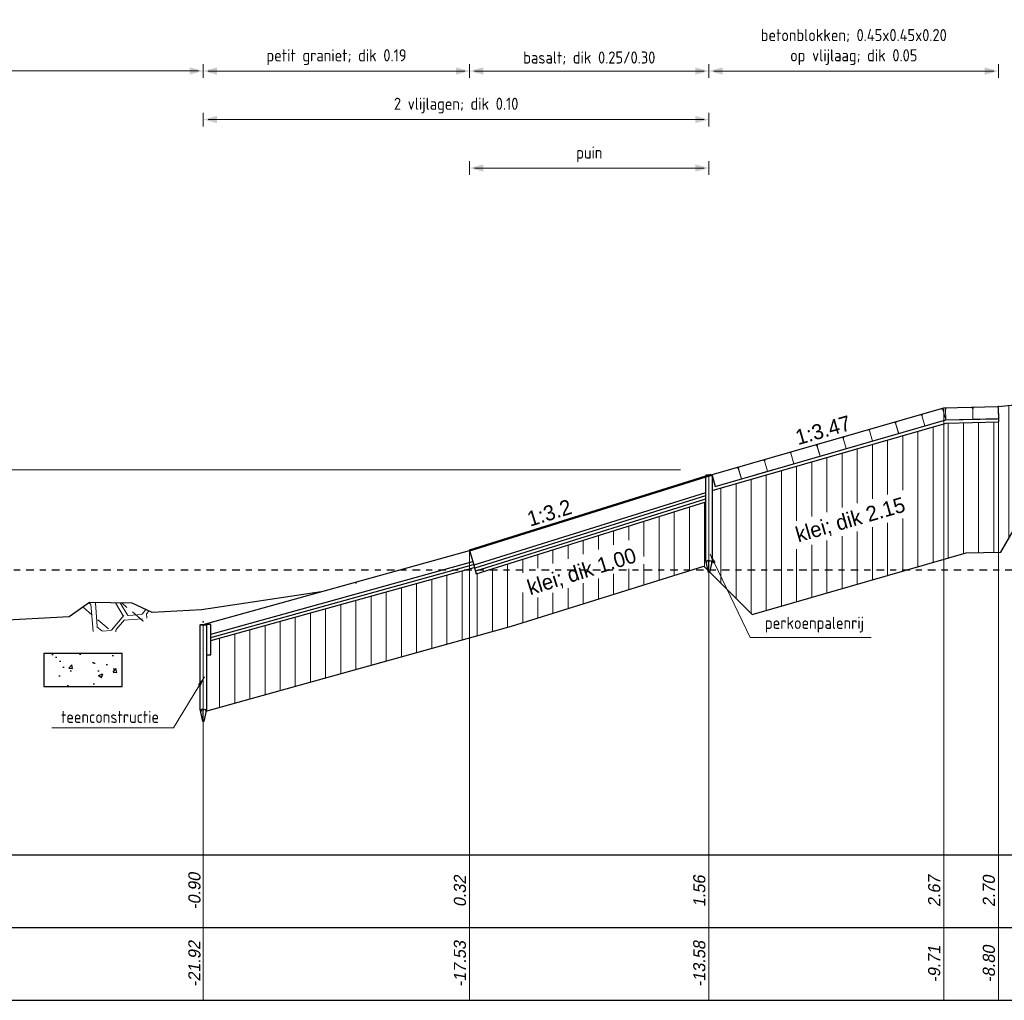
# Model space of a CAD drawing. Header units: metres. Extents: x 132 to 905, y -50 to 63.
# Tile 57 of 87: x 656 to 672, y -21 to -5. Entities that reach past the tile are written whole.
import ezdxf
from ezdxf.enums import TextEntityAlignment as Align

# ---------------------------------------------------------------- set-up
doc = ezdxf.new("R2010")
doc.units = ezdxf.units.M
doc.header["$LTSCALE"] = 0.1
doc.linetypes.add('NAP', pattern=[20, 12.5, -2.5, 2.5, -2.5])
for name, color, linetype, lineweight in [('DP-BS-arcering_betonblokken', 237, 'Continuous', 0), ('DP-BS-arcering_klei', 253, 'Continuous', 0), ('DP-BS-arcering_kreukelberm', 253, 'Continuous', 0), ('DP-BS-arcering_slakken', 253, 'Continuous', 25), ('DP-BS-basalt 025', 253, 'basalt25', 13), ('DP-BS-granietblokken', 253, 'Ontwnota-dwp-Bruinissepolder tot Grevelingendam$0$graniet', 13), ('DP-BS-Maatvoering', 2, 'Continuous', 20), ('DP-BS-Matenbalk_verlenglijnen', 253, 'Continuous', 0), ('DP-BS-materiaalomschrijving', 213, 'Continuous', 18), ('DP-BS-profiel', 2, 'Continuous', 25), ('DP-Matenbalk_verlenglijnen_best', 253, 'Continuous', 0), ('DP-NAP-lijn', 6, 'NAP', 25), ('DP-NW-Profiel', 4, 'Continuous', 50), ('DP-Taludhelling', 1, 'Continuous', 18), ('DP-Waterlijn', 1, 'Continuous', 13), ('DP-Waterlijn_tekst', 7, 'Continuous', 35), ('TL-2.5 mm tekst_schaaldp', 7, 'Continuous', 25), ('TL-5.0mm Tekst', 4, 'Continuous', 50)]:
    doc.layers.add(name, color=color, linetype=linetype, lineweight=lineweight)
doc.layers.add('DP-BS-arcrand', color=111, linetype='Continuous', plot=False)
for name, color, linetype in [('DP-BS-SCHEIDINGSLIJN-TALUDBEKL', 255, 'Continuous'), ('DP-BS-TEENSCHOT-GECONSTRUEERD', 198, 'Continuous'), ('DP-Matenbalk', 1, 'Continuous'), ('DP-Matenbalk_bestaandehoogten', 6, 'Continuous')]:
    doc.layers.add(name, color=color, linetype=linetype)
doc.styles.add('bestomschr', font='isocp.shx', dxfattribs={"width": 0.96})
doc.styles.add('dp-besthgt', font='StagCAD.ttf', dxfattribs={"oblique": 10, "height": 0.2})
doc.styles.add('Ontwnota-dwp-Bruinissepolder tot Grevelingendam$0$bestomschr', font='isocp.shx', dxfattribs={"width": 0.96})
doc.styles.add('StagCAD', font='StagCAD.ttf')
doc.linetypes.add('basalt25', pattern='A,0,-0.25,[57,BASALT25.shx,S=0.004,R=0,X=0,Y=0],-0.25', length=0.5)
doc.linetypes.add('Ontwnota-dwp-Bruinissepolder tot Grevelingendam$0$graniet', pattern='A,0,-0.2,[16,GRANIET.shx,S=0.0032,R=0,X=0,Y=0],-0.2', length=0.4)
doc.dimstyles.new('best-leader 1_100', dxfattribs={"dimscale": 0.1, "dimtxt": 2, "dimasz": 1.6, "dimexe": 0, "dimexo": 0, "dimgap": 0.8, "dimtad": 1, "dimrnd": 0.001, "dimzin": 1, "dimdsep": 46, "dimtxsty": 'bestomschr', "dimblk": 'RAD_PIJL', "dimcen": 0.09, "dimse1": 1, "dimse2": 1, "dimclrd": 212, "dimclre": 1, "dimclrt": 2, "dimazin": 0, "dimtfac": 1, "dimtix": 1, "dimtmove": 0, "dimatfit": 0, "dimfxl": 1, "dimtvp": 0.83, "dimtolj": 1, "dimtzin": 0, "dimlwd": 5, "dimarcsym": 0})
doc.dimstyles.new('best-maatv', dxfattribs={"dimscale": 0.1, "dimtxt": 2, "dimasz": 0.8, "dimexe": 0, "dimexo": 0, "dimgap": 1, "dimtad": 1, "dimrnd": 0.001, "dimzin": 1, "dimdsep": 46, "dimtxsty": 'bestomschr', "dimblk1": 'DIM_PIJL', "dimblk2": 'DIM_PIJL', "dimsah": 1, "dimcen": 0.09, "dimse1": 1, "dimse2": 1, "dimclrd": 212, "dimclre": 1, "dimclrt": 2, "dimazin": 0, "dimtfac": 1, "dimtix": 1, "dimtmove": 0, "dimatfit": 3, "dimldrblk": 'RAD_PIJL', "dimfxl": 1, "dimtvp": 0.83, "dimtolj": 1, "dimtzin": 0, "dimlwd": 9, "dimlwe": 5, "dimarcsym": 0})
doc.dimstyles.new('bestaand 1_100', dxfattribs={"dimscale": 0.1, "dimtxt": 2, "dimasz": 0.8, "dimexe": 0, "dimexo": 0, "dimgap": 1, "dimtad": 1, "dimrnd": 0.001, "dimzin": 1, "dimdsep": 46, "dimtxsty": 'bestomschr', "dimblk1": 'DIM_PIJL', "dimblk2": 'DIM_PIJL', "dimsah": 1, "dimcen": 0.09, "dimse1": 1, "dimse2": 1, "dimclrd": 212, "dimclre": 1, "dimclrt": 2, "dimazin": 0, "dimtfac": 1, "dimtix": 1, "dimtmove": 0, "dimatfit": 3, "dimldrblk": 'RAD_PIJL', "dimfxl": 1, "dimtvp": 0.83, "dimtolj": 1, "dimtzin": 0, "dimlwd": 9, "dimlwe": 5, "dimarcsym": 0})
doc.dimstyles.new('Ontwnota-dwp-Bruinissepolder tot Grevelingendam$0$best-leader 1_100', dxfattribs={"dimscale": 0.1, "dimtxt": 2, "dimasz": 1.6, "dimexe": 0, "dimexo": 0, "dimgap": 0.8, "dimtad": 1, "dimrnd": 0.001, "dimzin": 1, "dimdsep": 46, "dimtxsty": 'Ontwnota-dwp-Bruinissepolder tot Grevelingendam$0$bestomschr', "dimblk": 'Ontwnota-dwp-Bruinissepolder tot Grevelingendam$0$RAD_PIJL', "dimcen": 0.09, "dimse1": 1, "dimse2": 1, "dimclrd": 212, "dimclre": 1, "dimclrt": 2, "dimazin": 0, "dimtfac": 1, "dimtix": 1, "dimtmove": 0, "dimatfit": 0, "dimfxl": 1, "dimtvp": 0.83, "dimtolj": 1, "dimtzin": 0, "dimlwd": 5, "dimarcsym": 0})
doc.dimstyles.new('Ontwnota-dwp-Bruinissepolder tot Grevelingendam$0$bestaand 1_100', dxfattribs={"dimscale": 0.1, "dimtxt": 2, "dimasz": 0.8, "dimexe": 0, "dimexo": 0, "dimgap": 1, "dimtad": 1, "dimrnd": 0.001, "dimzin": 1, "dimdsep": 46, "dimtxsty": 'Ontwnota-dwp-Bruinissepolder tot Grevelingendam$0$bestomschr', "dimblk1": 'Ontwnota-dwp-Bruinissepolder tot Grevelingendam$0$DIM_PIJL', "dimblk2": 'Ontwnota-dwp-Bruinissepolder tot Grevelingendam$0$DIM_PIJL', "dimsah": 1, "dimcen": 0.09, "dimse1": 1, "dimse2": 1, "dimclrd": 212, "dimclre": 1, "dimclrt": 2, "dimazin": 0, "dimtfac": 1, "dimtix": 1, "dimtmove": 0, "dimatfit": 3, "dimldrblk": 'Ontwnota-dwp-Bruinissepolder tot Grevelingendam$0$RAD_PIJL', "dimfxl": 1, "dimtvp": 0.83, "dimtolj": 1, "dimtzin": 0, "dimlwd": 9, "dimlwe": 5, "dimarcsym": 0})

# ---------------------------------------------------------------- blocks, each defined once
blk = doc.blocks.new('BB-20-45')
at = {"layer": 'DP-BS-arcering_betonblokken'}
blk.add_lwpolyline([(0, 0), (0.45, 0), (0.45, 0.18), (0.43, 0.2), (0.02, 0.2), (0, 0.18)], close=True, dxfattribs=at)
blk = doc.blocks.new('*U194')
at = {"layer": 'DP-Matenbalk'}
for p, q in [((6, -3.5), (47.373, -3.5)), ((6, -4.7), (47.373, -4.7)), ((6, -5.9), (47.373, -5.9))]:
    blk.add_line(p, q, dxfattribs=at)
at = {"layer": 'DP-Matenbalk', "style": 'StagCAD', "width": 0.8}
blk.add_attdef('DPNR', (0, -3.356), '', height=0.25, dxfattribs=at)
at = {"layer": 'TL-2.5 mm tekst_schaaldp', "style": 'StagCAD', "width": 0.96}
blk.add_attdef('SCHAAL', (-0.05, -7.524), '', height=0.25, dxfattribs=at)
at = {"layer": 'TL-5.0mm Tekst', "style": 'StagCAD', "width": 0.96}
blk.add_attdef('OMSCHRIJVING', (-0.05, -6.935), '', height=0.5, dxfattribs=at)
blk = doc.blocks.new('Ontwnota-dwp-Bruinissepolder tot Grevelingendam$0$RAD_PIJL')
at = {"color": 1, "linetype": 'Continuous'}
blk.add_solid([(-2.83, -0.75), (-2.83, 0.75), (0, 0)], dxfattribs=at)
blk = doc.blocks.new('RAD_PIJL')
at = {"color": 1, "linetype": 'Continuous'}
blk.add_solid([(-2.83, -0.75), (-2.83, 0.75), (0, 0)], dxfattribs=at)
blk = doc.blocks.new('DIM_PIJL')
at = {"color": 1}
blk.add_line((0, 1.41), (0, -1.41), dxfattribs=at)
at = {"color": 1, "linetype": 'ByBlock'}
blk.add_solid([(-2.83, -0.75), (-2.83, 0.75), (0, 0)], dxfattribs=at)
blk = doc.blocks.new('*D205')
at = {"layer": 'Defpoints', "color": 0, "transparency": 16777216}
for p in [(29.284, 16.331), (29.284, 10.796), (24.508, 9.657)]:
    blk.add_point(p, dxfattribs=at)
at = {"layer": 'DP-BS-Maatvoering', "color": 212, "lineweight": 9, "transparency": 16777216}
blk.add_line((24.588, 16.331), (29.204, 16.331), dxfattribs=at)
at = {"layer": 'DP-BS-Maatvoering', "color": 212, "lineweight": 9, "transparency": 16777216, "xscale": 0.08000000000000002, "yscale": 0.08000000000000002, "zscale": 0.08000000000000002, "rotation": 180}
blk.add_blockref('DIM_PIJL', (24.508, 16.331), dxfattribs=at)
at = {"layer": 'DP-BS-Maatvoering', "color": 212, "lineweight": 9, "transparency": 16777216, "xscale": 0.08000000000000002, "yscale": 0.08000000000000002, "zscale": 0.08000000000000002}
blk.add_blockref('DIM_PIJL', (29.284, 16.331), dxfattribs=at)
at = {"layer": 'DP-BS-Maatvoering', "color": 2, "transparency": 16777216, "insert": (26.896, 16.727), "char_height": 0.2, "attachment_point": 5, "style": 'bestomschr'}
blk.add_mtext('\\A1;betonblokken; 0.45x0.45x0.20\\Pop vlijlaag; dik 0.05', dxfattribs=at)
blk = doc.blocks.new('Ontwnota-dwp-Bruinissepolder tot Grevelingendam$0$DIM_PIJL')
at = {"color": 1}
blk.add_line((0, 1.41), (0, -1.41), dxfattribs=at)
at = {"color": 1, "linetype": 'ByBlock'}
blk.add_solid([(-2.83, -0.75), (-2.83, 0.75), (0, 0)], dxfattribs=at)
blk = doc.blocks.new('*D206')
at = {"layer": 'Defpoints', "color": 0, "transparency": 16777216}
for p in [(24.508, 16.331), (24.508, 9.657), (20.56, 8.422)]:
    blk.add_point(p, dxfattribs=at)
at = {"layer": 'DP-BS-Maatvoering', "color": 212, "lineweight": 9, "transparency": 16777216}
blk.add_line((20.64, 16.331), (24.428, 16.331), dxfattribs=at)
at = {"layer": 'DP-BS-Maatvoering', "color": 212, "lineweight": 9, "transparency": 16777216, "xscale": 0.08000000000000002, "yscale": 0.08000000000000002, "zscale": 0.08000000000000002, "rotation": 180}
blk.add_blockref('Ontwnota-dwp-Bruinissepolder tot Grevelingendam$0$DIM_PIJL', (20.56, 16.331), dxfattribs=at)
at = {"layer": 'DP-BS-Maatvoering', "color": 212, "lineweight": 9, "transparency": 16777216, "xscale": 0.08000000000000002, "yscale": 0.08000000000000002, "zscale": 0.08000000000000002}
blk.add_blockref('Ontwnota-dwp-Bruinissepolder tot Grevelingendam$0$DIM_PIJL', (24.508, 16.331), dxfattribs=at)
at = {"layer": 'DP-BS-Maatvoering', "color": 2, "transparency": 16777216, "insert": (22.534, 16.546), "char_height": 0.2, "attachment_point": 5, "style": 'Ontwnota-dwp-Bruinissepolder tot Grevelingendam$0$bestomschr'}
blk.add_mtext('\\A1;basalt; dik 0.25/0.30', dxfattribs=at)
blk = doc.blocks.new('*D207')
at = {"layer": 'Defpoints', "color": 0, "transparency": 16777216}
for p in [(20.56, 16.331), (20.56, 8.422), (16.168, 7.255)]:
    blk.add_point(p, dxfattribs=at)
at = {"layer": 'DP-BS-Maatvoering', "color": 212, "lineweight": 9, "transparency": 16777216}
blk.add_line((16.248, 16.331), (20.48, 16.331), dxfattribs=at)
at = {"layer": 'DP-BS-Maatvoering', "color": 212, "lineweight": 9, "transparency": 16777216, "xscale": 0.08000000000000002, "yscale": 0.08000000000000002, "zscale": 0.08000000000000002, "rotation": 180}
blk.add_blockref('DIM_PIJL', (16.168, 16.331), dxfattribs=at)
at = {"layer": 'DP-BS-Maatvoering', "color": 212, "lineweight": 9, "transparency": 16777216, "xscale": 0.08000000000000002, "yscale": 0.08000000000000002, "zscale": 0.08000000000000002}
blk.add_blockref('DIM_PIJL', (20.56, 16.331), dxfattribs=at)
at = {"layer": 'DP-BS-Maatvoering', "color": 2, "transparency": 16777216, "insert": (18.364, 16.56), "char_height": 0.2, "attachment_point": 5, "style": 'bestomschr'}
blk.add_mtext('\\A1;petit graniet; dik 0.19', dxfattribs=at)
blk = doc.blocks.new('*D208')
at = {"layer": 'Defpoints', "color": 0, "transparency": 16777216}
for p in [(24.508, 15.531), (24.508, 9.657), (16.168, 7.245)]:
    blk.add_point(p, dxfattribs=at)
at = {"layer": 'DP-BS-Maatvoering', "color": 212, "lineweight": 9, "transparency": 16777216}
blk.add_line((16.248, 15.531), (24.428, 15.531), dxfattribs=at)
at = {"layer": 'DP-BS-Maatvoering', "color": 212, "lineweight": 9, "transparency": 16777216, "xscale": 0.08000000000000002, "yscale": 0.08000000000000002, "zscale": 0.08000000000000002, "rotation": 180}
blk.add_blockref('DIM_PIJL', (16.168, 15.531), dxfattribs=at)
at = {"layer": 'DP-BS-Maatvoering', "color": 212, "lineweight": 9, "transparency": 16777216, "xscale": 0.08000000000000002, "yscale": 0.08000000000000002, "zscale": 0.08000000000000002}
blk.add_blockref('DIM_PIJL', (24.508, 15.531), dxfattribs=at)
at = {"layer": 'DP-BS-Maatvoering', "color": 2, "transparency": 16777216, "insert": (20.338, 15.761), "char_height": 0.2, "attachment_point": 5, "style": 'bestomschr'}
blk.add_mtext('\\A1;2 vlijlagen; dik 0.10', dxfattribs=at)
blk = doc.blocks.new('*D209')
at = {"layer": 'Defpoints', "color": 0, "transparency": 16777216}
for p in [(24.508, 14.731), (24.508, 8.057), (20.56, 6.822)]:
    blk.add_point(p, dxfattribs=at)
at = {"layer": 'DP-BS-Maatvoering', "color": 212, "lineweight": 9, "transparency": 16777216}
blk.add_line((20.64, 14.731), (24.428, 14.731), dxfattribs=at)
at = {"layer": 'DP-BS-Maatvoering', "color": 212, "lineweight": 9, "transparency": 16777216, "xscale": 0.08000000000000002, "yscale": 0.08000000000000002, "zscale": 0.08000000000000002, "rotation": 180}
blk.add_blockref('Ontwnota-dwp-Bruinissepolder tot Grevelingendam$0$DIM_PIJL', (20.56, 14.731), dxfattribs=at)
at = {"layer": 'DP-BS-Maatvoering', "color": 212, "lineweight": 9, "transparency": 16777216, "xscale": 0.08000000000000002, "yscale": 0.08000000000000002, "zscale": 0.08000000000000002}
blk.add_blockref('Ontwnota-dwp-Bruinissepolder tot Grevelingendam$0$DIM_PIJL', (24.508, 14.731), dxfattribs=at)
at = {"layer": 'DP-BS-Maatvoering', "color": 2, "transparency": 16777216, "insert": (22.534, 14.956), "char_height": 0.2, "attachment_point": 5, "style": 'Ontwnota-dwp-Bruinissepolder tot Grevelingendam$0$bestomschr'}
blk.add_mtext('\\A1;puin', dxfattribs=at)
blk = doc.blocks.new('*U195')
at = {"layer": 'DP-NAP-lijn'}
blk.add_line((0, 0), (473.03, 0), dxfattribs=at)
at = {"layer": 'DP-Waterlijn'}
blk.add_line((0, 16.5), (239.68, 16.5), dxfattribs=at)
at = {"layer": 'DP-NAP-lijn', "style": 'StagCAD'}
blk.add_attdef('NAPLIJN', (6.25, 1), '', height=2.5, dxfattribs=at)
at = {"layer": 'DP-Waterlijn_tekst', "style": 'StagCAD'}
blk.add_attdef('WP', text='', height=2.5, dxfattribs=at).set_placement((11.17, 16.5), align=Align.BOTTOM_CENTER)
blk = doc.blocks.new('BSHO')
at = {"layer": 'DP-Matenbalk_bestaandehoogten', "style": 'dp-besthgt', "oblique": 10}
for tag, p in [('AFSTAND', (0.6, -0.013)), ('HOOGTE', (1.8, -0.013))]:
    blk.add_attdef(tag, text='', height=0.2, dxfattribs=at).set_placement(p, align=Align.BOTTOM_CENTER)
blk = doc.blocks.new('*D270')
at = {"layer": 'Defpoints', "color": 0, "transparency": 16777216}
for p in [(645.42, -5.602), (645.42, -5.602), (658.566, -5.602)]:
    blk.add_point(p, dxfattribs=at)
at = {"layer": 'DP-BS-Maatvoering', "color": 212, "lineweight": 9, "transparency": 16777216}
blk.add_line((658.486, -5.602), (645.42, -5.602), dxfattribs=at)
at = {"layer": 'DP-BS-Maatvoering', "color": 212, "lineweight": 9, "transparency": 16777216, "xscale": 0.08000000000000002, "yscale": 0.08000000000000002, "zscale": 0.08000000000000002}
blk.add_blockref('DIM_PIJL', (658.566, -5.602), dxfattribs=at)
at = {"layer": 'DP-BS-Maatvoering', "color": 2, "transparency": 16777216, "insert": (651.953, -5.377), "char_height": 0.2, "attachment_point": 5, "style": 'bestomschr'}
blk.add_mtext('\\A1;puin/schelpen/stortsteen', dxfattribs=at)
blk = doc.blocks.new('_None')
blk = doc.blocks.new('teenschot')
blk.add_lwpolyline([(0.05, -0.5), (0.125, -0.5), (0.125, 0), (0.05, 0)], close=True)
at = {"layer": 'DP-BS-profiel'}
for p, q in [((-0.05, -0.01), (0.05, -0.01)), ((0, -1.6), (0, -1.44))]:
    blk.add_line(p, q, dxfattribs=at)
blk.add_lwpolyline([(-0.05, -1.4), (-0.05, -0.01), (-0.04, 0), (0.04, 0), (0.05, -0.01), (0.05, -1.4), (0.01, -1.6), (-0.01, -1.6)], close=True, dxfattribs=at)
blk.add_ellipse((-0.021, -1.44), major_axis=(0, 0.04), ratio=0.525, start_param=4.712389, end_param=7.853982, dxfattribs=at)
at = {"layer": 'DP-BS-profiel', "extrusion": (0, 0, -1)}
blk.add_ellipse((0.021, -1.44), major_axis=(0, 0.04), ratio=0.525, start_param=4.712389, end_param=7.853982, dxfattribs=at)
at = {"layer": 'DP-BS-Maatvoering', "color": 2, "insert": (-0.73, -1.626), "char_height": 0.2, "attachment_point": 9, "style": 'bestomschr'}
blk.add_mtext('\\A1;teenconstructie', dxfattribs=at)
at = {"layer": 'DP-BS-Maatvoering', "annotation_type": 0, "has_hookline": 1, "hookline_direction": 1, "text_width": 1.767}
blk.add_leader([(0.017, -0.866), (-0.49, -1.706), (-0.65, -1.706)], dimstyle='best-leader 1_100', override={"dimgap": 0.8, "dimtad": 1}, dxfattribs=at)
blk = doc.blocks.new('dp786')
at = {"layer": 'DP-BS-arcering_klei'}
h = blk.add_hatch(dxfattribs=at)
h.set_pattern_fill('_USER', color=256, scale=0.25, angle=90, pattern_type=0)
h.set_pattern_definition([(90, (-642.39817, 21.9338), (-0.25, 2e-17), [])])
h.paths.add_polyline_path([(24.558, 9.412), (24.558, 8.257), (24.52, 8.064), (25.219, 7.364), (28.75, 8.382), (29.322, 8.396), (30.149, 9.829), (32.103, 10.029), (34.774, 10.186), (38.06, 11.468), (40.465, 11.468), (45.639, 8.452), (47.373, 8.413), (47.373, 9.413), (45.92, 9.446), (39.433, 13.227), (38.553, 13.271), (33.09, 11.139), (32.019, 11.076), (29.284, 10.796), (29.291, 10.546), (28.42, 10.524)])
h.paths.add_polyline_path([(29.851, 10.068), (31.878, 10.275), (31.832, 10.723), (29.805, 10.515)], flags=16)
h.paths.add_polyline_path([(42.006, 10.919), (43.84, 9.857), (43.997, 10.18), (42.246, 11.232)], flags=16)
h.paths.add_polyline_path([(34.92, 10.794), (36.818, 11.535), (36.654, 11.954), (34.756, 11.213)], flags=16)
h.paths.add_polyline_path([(25.922, 8.434), (27.88, 8.999), (27.756, 9.431), (25.798, 8.867)], flags=16)
h = blk.add_hatch(dxfattribs=at)
h.set_pattern_fill('_U', color=256, scale=0.25, angle=90, pattern_type=0)
h.set_pattern_definition([(90, (-424.41675, 22.9338), (-0.25, -1e-16), [])])
h.paths.add_polyline_path([(24.458, 9.223), (20.669, 8.037), (20.639, 8.143), (16.293, 6.936), (16.293, 6.702), (16.218, 6.702), (16.218, 5.802), (16.212, 5.772), (21.252, 7.172), (24.421, 8.163), (24.492, 8.092), (24.458, 8.257)])
h.paths.add_polyline_path([(21.48, 7.58), (23.472, 8.206), (23.338, 8.639), (21.345, 8.024)], flags=16)
at = {"layer": 'DP-BS-arcering_kreukelberm'}
h = blk.add_hatch(dxfattribs=at)
h.set_pattern_fill('NATUURST', color=256, scale=0.15, angle=94.4354, style=0, pattern_type=2)
h.set_pattern_definition([(94.435, (12.0034, 7.2784), (-1.6115, 1.3795), [0.075, -0.075, 0.15, -1.2]), (94.435, (11.975, 6.6744), (-1.6115, 1.3795), [0.375, -1.125]), (94.435, (11.906, 6.5939), (-1.6115, 1.3795), [0.375, -1.125]), (94.435, (11.48, 7.2378), (-1.6115, 1.3795), [0.075, -1.425]), (94.435, (11.3884, 6.4785), (-1.6115, 1.3795), [0.225, -1.275]), (94.435, (11.3136, 6.4727), (-1.6115, 1.3795), [0.225, -1.275]), (94.435, (11.1693, 7.3642), (-1.6115, 1.3795), [0.45, -1.05]), (94.435, (11.1003, 7.2836), (-1.6115, 1.3795), [0.45, -1.05]), (94.435, (10.9797, 6.8981), (-1.6115, 1.3795), [0.15, -1.35]), (94.435, (10.8992, 6.9671), (-1.6115, 1.3795), [0.075, -1.425]), (94.435, (10.8018, 6.2825), (-1.6115, 1.3795), [0.075, -0.075, 0.075, -1.275]), (184.435, (11.1009, 6.3057), (-1.3795, -1.6115), [0.225, -1.275]), (184.435, (11.6185, 6.4211), (-1.3795, -1.6115), [0.075, -0.15, 0.075, -0.15, 0.3, -0.75]), (184.435, (10.7096, 6.501), (-1.3795, -1.6115), [0.075, -1.425]), (184.435, (11.3652, 6.7776), (-1.3795, -1.6115), [0.075, -1.425]), (184.435, (10.9855, 6.8234), (-1.3795, -1.6115), [0.075, -1.425]), (184.435, (11.7965, 7.0367), (-1.3795, -1.6115), [0.15, -1.35]), (184.435, (11.8654, 7.1173), (-1.3795, -1.6115), [0.225, -1.275]), (184.435, (10.9623, 7.1225), (-1.3795, -1.6115), [0.15, -0.075, 0.15, -1.125]), (184.435, (11.4052, 7.232), (-1.3795, -1.6115), [0.3, -1.2]), (184.435, (11.3994, 7.3068), (-1.3795, -1.6115), [0.15, -1.35]), (184.435, (11.9112, 7.497), (-1.3795, -1.6115), [0.3, -1.2]), (184.435, (11.9054, 7.5717), (-1.3795, -1.6115), [0.225, -1.275]), (139.435, (11.877, 6.9677), (-1.4955, -0.116), [0.10607, -2.01525]), (139.435, (11.4858, 7.1631), (-1.4955, -0.116), [0.10607, -2.01525]), (139.435, (11.2498, 7.2952), (-1.4955, -0.116), [0.10607, -2.01525]), (139.435, (11.1815, 6.2368), (-1.4955, -0.116), [0.10607, -2.01525]), (139.435, (10.8708, 6.3631), (-1.4955, -0.116), [0.10607, -2.01525]), (139.435, (11.6411, 7.0999), (-1.4955, -0.116), [0.21213, -1.9092]), (139.435, (10.6574, 7.174), (-1.4955, -0.116), [0.21213, -1.9092]), (229.435, (12.084, 7.2095), (0.116, -1.4955), [0.21213, -1.9092]), (229.435, (12.0034, 7.2784), (0.116, -1.4955), [0.21213, -1.9092]), (229.435, (11.6121, 7.4738), (0.116, -1.4955), [0.21213, -1.9092]), (229.435, (11.1061, 7.2088), (0.116, -1.4955), [0.21213, -1.9092]), (229.435, (11.1003, 7.2836), (0.116, -1.4955), [0.21213, -1.9092]), (229.435, (11.5721, 7.0193), (0.116, -1.4955), [0.3182, -1.80312]), (229.435, (11.6063, 7.5485), (0.116, -1.4955), [0.3182, -1.80312]), (229.435, (11.6469, 7.0251), (0.116, -1.4955), [0.42426, -1.69706]), (229.435, (10.8018, 6.2825), (0.116, -1.4955), [0.42426, -1.69706]), (229.435, (10.8766, 6.2883), (0.116, -1.4955), [0.42426, -1.69706]), (229.435, (11.6933, 6.4269), (0.116, -1.4955), [0.10607, -2.01525]), (229.435, (11.3194, 6.3979), (0.116, -1.4955), [0.10607, -2.01525]), (121, (11.9976, 7.3532), (-0.116, 1.49551), [0.1677, -3.1864]), (121, (11.57214, 7.0193), (-0.116, 1.49551), [0.1677, -3.1864]), (121, (11.6811, 7.5543), (-0.116, 1.49551), [0.3354, -3.0187]), (121, (11.6063, 7.5485), (-0.116, 1.49551), [0.3354, -3.0187]), (157.87, (10.89336, 7.0419), (-1.49551, -0.116), [0.1677, -1.677, 0.3354, -1.174]), (157.87, (11.5496, 6.3405), (-1.49551, -0.116), [0.1677, -3.1864]), (157.87, (12.1304, 6.61125), (-1.49551, -0.116), [0.1677, -3.1864]), (157.87, (11.5438, 6.4153), (-1.49551, -0.116), [0.1677, -3.1864]), (157.87, (10.8128, 7.11086), (-1.49551, -0.116), [0.1677, -3.1864]), (157.87, (10.89336, 7.0419), (-1.49551, -0.116), [0.1677, -3.1864]), (157.87, (11.29044, 6.7718), (-1.49551, -0.116), [0.3354, -3.0187]), (157.87, (11.29624, 6.697), (-1.49551, -0.116), [0.3354, -3.0187]), (211, (11.31364, 6.4727), (-1.49551, -0.116), [0.1677, -3.1864]), (211, (11.9808, 6.59965), (-1.49551, -0.116), [0.3354, -3.0187]), (211, (11.90605, 6.59385), (-1.49551, -0.116), [0.3354, -3.0187]), (247.87, (10.91076, 6.81755), (0.116, -1.49551), [0.3354, -3.0187]), (247.87, (10.89916, 6.9671), (0.116, -1.49551), [0.50312, -2.851]), (139.435, (12.13374, 6.56784), (-0.30483, -0.356097), [0.234375, -0.117188])])
h.paths.add_polyline_path([(14.193, 7.089), (14.992, 7.071), (15.326, 7.397), (14.996, 7.554), (14.29, 7.561), (13.956, 7.324)])
at = {"layer": 'DP-BS-arcering_betonblokken'}
for points in [[(28.069, 10.475), (28.412, 10.574), (28.363, 10.747), (28.338, 10.761), (28.033, 10.673), (28.019, 10.648)], [(28.862, 10.585), (29.289, 10.596), (29.285, 10.776), (29.265, 10.795), (28.877, 10.786), (28.858, 10.765)]]:
    blk.add_lwpolyline(points, close=True, dxfattribs=at)
at = {"layer": 'DP-BS-basalt 025', "ltscale": 10}
blk.add_lwpolyline([(20.56, 8.422), (24.508, 9.657)], dxfattribs=at)
at = {"layer": 'DP-BS-granietblokken', "ltscale": 9.5}
blk.add_lwpolyline([(16.168, 7.202), (20.56, 8.422)], dxfattribs=at)
at = {"layer": 'DP-BS-Matenbalk_verlenglijnen'}
for points in [[(28.382, 10.774, 0), (28.382, 1, 0), (28.382, 10.774, 0), (28.382, 1, 0), (28.382, 10.774, 0), (28.382, 1, 0)], [(28.382, 10.774, 0), (28.382, 1, 0), (28.382, 10.774, 0), (28.382, 1, 0), (28.382, 10.774, 0), (28.382, 1, 0)], [(29.284, 10.796, 0), (29.284, 1, 0), (29.284, 10.796, 0), (29.284, 1, 0), (29.284, 10.796, 0), (29.284, 1, 0)], [(29.284, 10.796, 0), (29.284, 1, 0), (29.284, 10.796, 0), (29.284, 1, 0), (29.284, 10.796, 0), (29.284, 1, 0)], [(24.508, 9.657, 0), (24.508, 1, 0), (24.508, 9.657, 0), (24.508, 1, 0), (24.508, 9.657, 0), (24.508, 1, 0)], [(24.508, 9.657, 0), (24.508, 1, 0), (24.508, 9.657, 0), (24.508, 1, 0), (24.508, 9.657, 0), (24.508, 1, 0)], [(20.56, 8.422, 0), (20.56, 1, 0), (20.56, 8.422, 0), (20.56, 1, 0), (20.56, 8.422, 0), (20.56, 1, 0)], [(20.56, 8.422, 0), (20.56, 1, 0), (20.56, 8.422, 0), (20.56, 1, 0), (20.56, 8.422, 0), (20.56, 1, 0)], [(16.168, 7.202, 0), (16.168, 1, 0), (16.168, 7.202, 0), (16.168, 1, 0), (16.168, 7.202, 0), (16.168, 1, 0)]]:
    blk.add_polyline3d(points, dxfattribs=at)
at = {"layer": 'DP-BS-profiel'}
for p, q in [((29.284, 10.796), (32.019, 11.076)), ((24.508, 9.657), (28.382, 10.774)), ((28.382, 10.774), (29.284, 10.796)), ((29.322, 8.396), (30.149, 9.829)), ((20.56, 8.422), (24.508, 9.657)), ((24.458, 9.657), (24.558, 9.657)), ((24.558, 9.657), (24.61, 9.478)), ((20.634, 8.183), (24.458, 9.38)), ((20.664, 8.088), (24.458, 9.275)), ((20.669, 8.037), (24.458, 9.223)), ((16.168, 7.202), (20.56, 8.422)), ((20.56, 8.422), (20.612, 8.239)), ((16.293, 7.039), (20.611, 8.239)), ((16.293, 6.936), (20.637, 8.143)), ((20.612, 8.239), (20.669, 8.037)), ((21.252, 7.172), (24.421, 8.163)), ((25.219, 7.364), (24.421, 8.163)), ((24.508, 8.057), (24.508, 8.217)), ((16.212, 5.772), (21.252, 7.172))]:
    blk.add_line(p, q, dxfattribs=at)
at = {"layer": 'DP-BS-profiel', "color": 1}
for p, q in [((20.649, 8.136), (24.458, 9.327)), ((16.293, 6.988), (20.624, 8.191))]:
    blk.add_line(p, q, dxfattribs=at)
at = {"layer": 'DP-BS-profiel'}
for points in [[(24.558, 9.412), (28.42, 10.524), (29.291, 10.546), (29.284, 10.796)], [(24.61, 9.478), (28.412, 10.574), (29.267, 10.595)], [(25.219, 7.364), (28.75, 8.382), (29.322, 8.396)], [(18.109, 7.741), (16.136, 7.44), (15.326, 7.397)], [(13.956, 7.324), (12.725, 7.259)]]:
    blk.add_lwpolyline(points, dxfattribs=at)
blk.add_lwpolyline([(24.458, 8.257), (24.458, 9.657), (24.468, 9.667), (24.548, 9.667), (24.558, 9.657), (24.558, 8.257), (24.518, 8.057), (24.498, 8.057)], close=True, dxfattribs=at)
at = {"layer": 'DP-BS-profiel', "color": 2}
blk.add_lwpolyline([(15.326, 7.397), (14.996, 7.554), (14.29, 7.561), (13.956, 7.324)], dxfattribs=at)
at = {"layer": 'DP-BS-profiel'}
blk.add_ellipse((24.487, 8.217), major_axis=(0, 0.04), ratio=0.525, start_param=4.712389, end_param=7.853982, dxfattribs=at)
at = {"layer": 'DP-BS-profiel', "extrusion": (0, 0, -1)}
blk.add_ellipse((24.529, 8.217), major_axis=(0, 0.04), ratio=0.525, start_param=4.712389, end_param=7.853982, dxfattribs=at)
at = {"layer": 'DP-BS-SCHEIDINGSLIJN-TALUDBEKL'}
for p in [(29.284, 10.796), (20.56, 8.422), (18.683, 7.89)]:
    blk.add_point(p, dxfattribs=at)
at = {"layer": 'DP-BS-TEENSCHOT-GECONSTRUEERD'}
blk.add_point((16.168, 7.245), dxfattribs=at)
at = {"layer": 'DP-BS-arcering_betonblokken'}
for p, rotation in [((28.412, 10.574), 1.427177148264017), ((27.637, 10.351), 16.07536863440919), ((26.772, 10.101), 16.07536863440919), ((27.204, 10.226), 16.07536863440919), ((26.34, 9.977), 16.07536863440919), ((25.907, 9.852), 16.07536863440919), ((25.042, 9.603), 16.07536863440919), ((25.475, 9.728), 16.07536863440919), ((24.61, 9.478), 16.07536863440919)]:
    blk.add_blockref('BB-20-45', p, dxfattribs=dict(at, rotation=rotation))
at = {"layer": 'DP-BS-profiel'}
blk.add_blockref('teenschot', (16.168, 7.202), dxfattribs=at)
at = {"layer": 'DP-Matenbalk'}
blk.add_blockref('*U194', (0, 6.9), dxfattribs=at)
at = {"layer": 'DP-Matenbalk_verlenglijnen_best'}
ref = blk.add_blockref('BSHO', (16.168, 1), dxfattribs=dict(at, rotation=90))
ref.add_attrib('AFSTAND', '-21.92', dxfattribs={"layer": 'DP-Matenbalk_bestaandehoogten', "height": 0.2, "rotation": 90, "style": 'dp-besthgt', "oblique": 10}).set_placement((16.181, 1.6), align=Align.BOTTOM_CENTER)
ref.add_attrib('HOOGTE', '-0.90', dxfattribs={"layer": 'DP-Matenbalk_bestaandehoogten', "height": 0.2, "rotation": 90, "style": 'dp-besthgt', "oblique": 10}).set_placement((16.181, 2.8), align=Align.BOTTOM_CENTER)
ref.add_attrib('AFSTAND', '-21.92', dxfattribs={"layer": 'DP-Matenbalk_bestaandehoogten', "height": 0.2, "rotation": 90, "style": 'dp-besthgt', "oblique": 10}).set_placement((16.181, 1.6), align=Align.BOTTOM_CENTER)
ref.add_attrib('HOOGTE', '-0.90', dxfattribs={"layer": 'DP-Matenbalk_bestaandehoogten', "height": 0.2, "rotation": 90, "style": 'dp-besthgt', "oblique": 10}).set_placement((16.181, 2.8), align=Align.BOTTOM_CENTER)
ref.add_attrib('AFSTAND', '-21.92', dxfattribs={"layer": 'DP-Matenbalk_bestaandehoogten', "height": 0.2, "rotation": 90, "style": 'dp-besthgt', "oblique": 10}).set_placement((16.181, 1.6), align=Align.BOTTOM_CENTER)
ref.add_attrib('HOOGTE', '-0.90', dxfattribs={"layer": 'DP-Matenbalk_bestaandehoogten', "height": 0.2, "rotation": 90, "style": 'dp-besthgt', "oblique": 10}).set_placement((16.181, 2.8), align=Align.BOTTOM_CENTER)
at = {"layer": 'DP-NAP-lijn', "ltscale": 4, "xscale": 0.0999999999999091, "yscale": 0.0999999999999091, "zscale": 0.0999999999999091}
blk.add_blockref('*U195', (0.07, 8.1), dxfattribs=at)
at = {"layer": 'DP-BS-Maatvoering', "color": 2, "insert": (25.43, 7.067), "char_height": 0.2, "attachment_point": 7, "style": 'Ontwnota-dwp-Bruinissepolder tot Grevelingendam$0$bestomschr'}
blk.add_mtext('\\A1;perkoenpalenrij', dxfattribs=at)
at = {"layer": 'DP-BS-materiaalomschrijving', "style": 'StagCAD'}
for s, rotation, p in [('klei; dik 2.15', 16.0754, (26.894, 8.74)), ('klei; dik 1.00', 17.3719, (22.468, 7.887))]:
    blk.add_text(s, height=0.25, rotation=rotation, dxfattribs=at).set_placement(p, align=Align.BOTTOM_CENTER)
at = {"layer": 'DP-Matenbalk_bestaandehoogten', "style": 'dp-besthgt', "oblique": 10}
for s, p in [('0.32', (20.56, 2.8)), ('1.56', (24.508, 2.8)), ('2.67', (28.382, 2.8)), ('2.70', (29.284, 2.8)), ('-17.53', (20.56, 1.6)), ('-13.58', (24.508, 1.6)), ('-9.71', (28.382, 1.6)), ('-8.80', (29.284, 1.6))]:
    blk.add_text(s, height=0.2, rotation=90, dxfattribs=at).set_placement(p, align=Align.BOTTOM_CENTER)
at = {"layer": 'DP-Taludhelling', "style": 'StagCAD'}
for s, rotation, p in [('1:3.47', 16.0754, (26.445, 10.215)), ('1:3.2', 17.3719, (21.935, 8.852))]:
    blk.add_text(s, height=0.25, rotation=rotation, dxfattribs=at).set_placement(p, align=Align.BOTTOM_CENTER)
at = {"layer": 'DP-BS-Maatvoering'}
for base, p1, p2, text, dimstyle, picture, middle in [((29.284, 16.331), (24.508, 9.657), (29.284, 10.796), 'betonblokken; 0.45x0.45x0.20\\Pop vlijlaag; dik 0.05', 'bestaand 1_100', '*D205', (26.896, 16.727)), ((20.56, 16.331), (16.168, 7.255), (20.56, 8.422), 'petit graniet; dik 0.19', 'bestaand 1_100', '*D207', (18.364, 16.56)), ((24.508, 16.331), (20.56, 8.422), (24.508, 9.657), 'basalt; dik 0.25/0.30', 'Ontwnota-dwp-Bruinissepolder tot Grevelingendam$0$bestaand 1_100', '*D206', (22.534, 16.546)), ((24.508, 15.531), (16.168, 7.245), (24.508, 9.657), '2 vlijlagen; dik 0.10', 'bestaand 1_100', '*D208', (20.338, 15.761)), ((24.508, 14.731), (20.56, 6.822), (24.508, 8.057), 'puin', 'Ontwnota-dwp-Bruinissepolder tot Grevelingendam$0$bestaand 1_100', '*D209', (22.534, 14.956))]:
    dim = blk.add_linear_dim(base=base, p1=p1, p2=p2, text=text, dimstyle=dimstyle, dxfattribs=at)
    dim.commit()
    dim.dimension.update_dxf_attribs({"geometry": picture, "text_midpoint": middle})
at = {"layer": 'DP-BS-Maatvoering', "annotation_type": 0, "has_hookline": 1, "hookline_direction": 0, "text_width": 1.755}
blk.add_leader([(24.525, 8.362), (25.19, 6.987), (25.35, 6.987)], dimstyle='Ontwnota-dwp-Bruinissepolder tot Grevelingendam$0$best-leader 1_100', override={"dimgap": 0.8, "dimtad": 1}, dxfattribs=at)

msp = doc.modelspace()

# ---------------------------------------------------------------- hatches: boundary and pattern name
at = {"layer": 'DP-BS-arcering_slakken'}
h = msp.add_hatch(dxfattribs=at)
h.set_pattern_fill('AR-CONC', color=256, scale=0.004)
h.set_pattern_definition([(50, (-83.8912, -17.61157), (0.7287387, -0.06375634), [0.0762, -0.8382]), (355, (-83.8912, -17.6116), (-0.1409737, 0.7642274), [0.06096, -0.6705623]), (100.45144, (-83.83046, -17.6169), (0.587765, 0.700471), [0.06476, -0.712361]), (46.1842, (-83.8912, -17.4084), (1.0843162, -0.1681693), [0.1143, -1.2573]), (96.63556, (-83.8008, -17.4224), (0.9496165, 0.9897045), [0.0971401, -1.0685424]), (351.18415, (-83.8912, -17.4084), (0.9496165, 0.9897045), [0.0914399, -1.005839]), (21, (-83.7896, -17.45917), (0.60645757, -0.4090608), [0.0762, -0.8382]), (326, (-83.7896, -17.4592), (0.2472081, 0.7367519), [0.06096, -0.67056]), (71.45144, (-83.73905, -17.49326), (0.8536657, 0.3276911), [0.06476, -0.71235975]), (37.5, (-83.89119, -17.61157), (0.01235441, 0.33822016), [0, -0.662432, 0, -0.68072, 0, -0.6731]), (7.5, (-83.8912, -17.61157), (0.26727865, 0.4007223), [0, -0.388112, 0, -0.647192, 0, -0.25654]), (327.5, (-84.11775, -17.61157), (0.54236238, -0.02291498), [0, -0.254, 0, -0.79248, 0, -1.05156]), (317.5, (-84.21935, -17.61157), (0.59251673, 0.10170596), [0, -0.3302, 0, -0.526288, 0, -0.74676])])
h.paths.add_polyline_path([(655.935, -15.213), (655.935, -15.756), (657.227, -15.756), (657.227, -15.213)])

# ---------------------------------------------------------------- linework, layer by layer
at = {"layer": 'DP-BS-arcrand'}
msp.add_lwpolyline([(655.935, -15.756), (657.227, -15.756), (657.227, -15.213), (655.935, -15.213)], close=True, dxfattribs=at)
at = {"layer": 'DP-NW-Profiel'}
msp.add_line((662.958, -13.512), (666.941, -12.266), dxfattribs=at)

# ---------------------------------------------------------------- block references
msp.add_blockref('dp786', (642.398, -21.934))

# ---------------------------------------------------------------- dimensions: what is measured, and where the dimension line sits
at = {"layer": 'DP-BS-Maatvoering'}
dim = msp.add_linear_dim(base=(645.42, -5.602), p1=(658.566, -5.602), p2=(645.42, -5.602), text='puin/schelpen/stortsteen', dimstyle='best-maatv', override={"dimblk2": 'None'}, dxfattribs=at)
dim.commit()
dim.dimension.update_dxf_attribs({"geometry": '*D270', "text_midpoint": (651.953, -5.377)})

doc.saveas('drawing.dxf')
